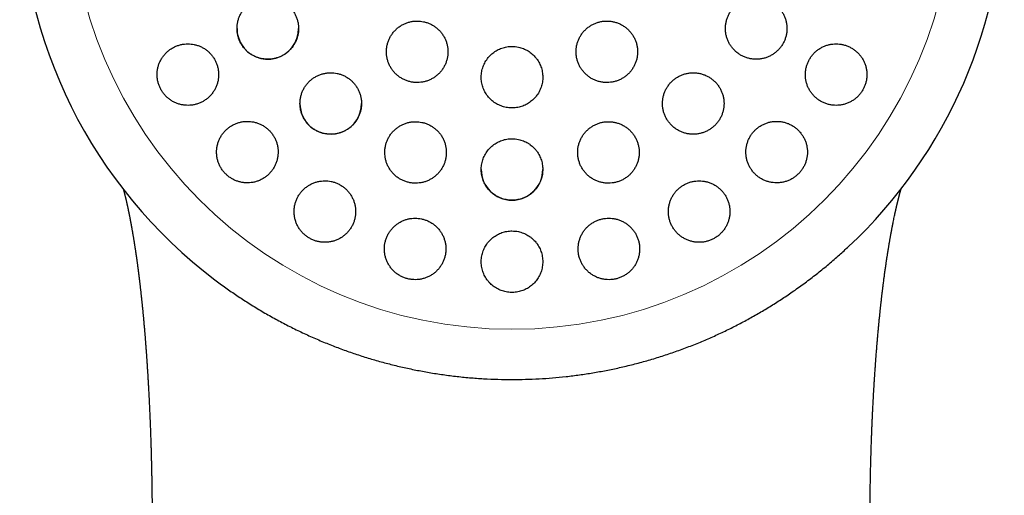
# Model space of a CAD drawing. Header units: millimetres. Extents: x 8 to 763, y 12 to 751.
# Tile 89 of 100: x 421 to 453, y 715 to 730. Entities that reach past the tile are written whole.
import ezdxf

# ---------------------------------------------------------------- set-up
doc = ezdxf.new("R2010")
doc.units = ezdxf.units.MM

msp = doc.modelspace()

# ---------------------------------------------------------------- linework, layer by layer
at = {"color": 252, "linetype": 'Continuous', "lineweight": 0}
msp.add_arc((436.984, 734.565), 14.361, 90.0001, 0.0001, dxfattribs=at)
at = {"color": 7, "linetype": 'Continuous', "lineweight": 30}
for centre, radius, start, end in [((436.984, 734.57), 16, 180, 232.8887), ((436.984, 734.57), 16, 313.1287, 360), ((429.048, 729.983), 1, 180, 210.0001), ((429.048, 729.983), 1, 210.0001, 359.9998), ((431.094, 727.545), 1, 180, 230.0001), ((431.094, 727.545), 1, 230, 359.9998), ((436.984, 725.401), 1, 180.0001, 270.0001), ((436.984, 725.401), 1, 269.9999, 359.9999)]:
    msp.add_arc(centre, radius, start, end, dxfattribs=at)
for points, knots in [([(429.048, 730.981), (429.011, 730.98), (428.935, 730.977), (428.823, 730.958), (428.715, 730.926), (428.61, 730.883), (428.511, 730.827), (428.419, 730.762), (428.335, 730.686), (428.26, 730.601), (428.195, 730.508), (428.141, 730.408), (428.099, 730.303), (428.069, 730.193), (428.051, 730.082), (428.046, 729.969), (428.054, 729.856), (428.075, 729.745), (428.107, 729.638), (428.152, 729.534), (428.207, 729.437), (428.273, 729.346), (428.349, 729.264), (428.433, 729.19), (428.525, 729.127), (428.624, 729.074), (428.728, 729.032), (428.835, 729.002), (428.946, 728.985), (429.058, 728.98), (429.17, 728.987), (429.281, 729.007), (429.389, 729.039), (429.493, 729.083), (429.591, 729.139), (429.683, 729.206), (429.766, 729.282), (429.841, 729.368), (429.905, 729.461), (429.958, 729.562), (430, 729.667), (430.029, 729.776), (430.046, 729.888), (430.05, 730.001), (430.041, 730.114), (430.02, 730.225), (429.987, 730.332), (429.942, 730.435), (429.885, 730.532), (429.819, 730.622), (429.742, 730.704), (429.657, 730.777), (429.565, 730.84), (429.466, 730.892), (429.362, 730.933), (429.257, 730.961), (429.152, 730.978), (429.083, 730.98), (429.048, 730.981)], [0, 0, 0, 0, 0.018027, 0.036112, 0.054139, 0.072164, 0.090247, 0.108272, 0.126328, 0.144442, 0.162498, 0.180521, 0.198603, 0.216626, 0.234552, 0.252536, 0.270462, 0.28827, 0.306136, 0.323944, 0.341667, 0.359446, 0.377169, 0.394874, 0.412636, 0.430342, 0.448106, 0.465926, 0.483691, 0.501563, 0.519492, 0.537365, 0.555349, 0.57339, 0.591375, 0.609425, 0.627533, 0.645584, 0.663625, 0.681724, 0.699765, 0.717726, 0.735744, 0.753704, 0.771548, 0.78945, 0.807293, 0.825037, 0.842837, 0.860581, 0.878284, 0.896043, 0.913746, 0.931485, 0.949281, 0.96702, 0.98351, 1, 1, 1, 1]), ([(444.92, 730.981), (444.883, 730.98), (444.808, 730.977), (444.697, 730.958), (444.589, 730.927), (444.485, 730.883), (444.386, 730.829), (444.294, 730.763), (444.21, 730.688), (444.136, 730.604), (444.071, 730.512), (444.017, 730.414), (443.974, 730.311), (443.943, 730.203), (443.925, 730.093), (443.918, 729.981), (443.924, 729.869), (443.943, 729.759), (443.974, 729.652), (444.017, 729.548), (444.071, 729.45), (444.136, 729.358), (444.211, 729.274), (444.295, 729.199), (444.387, 729.133), (444.486, 729.078), (444.59, 729.035), (444.699, 729.004), (444.811, 728.985), (444.924, 728.979), (445.038, 728.986), (445.149, 729.006), (445.258, 729.038), (445.362, 729.082), (445.461, 729.138), (445.552, 729.204), (445.635, 729.28), (445.71, 729.364), (445.774, 729.457), (445.827, 729.555), (445.869, 729.659), (445.899, 729.767), (445.917, 729.877), (445.922, 729.989), (445.915, 730.1), (445.896, 730.21), (445.864, 730.318), (445.821, 730.421), (445.766, 730.519), (445.701, 730.61), (445.625, 730.694), (445.54, 730.769), (445.448, 730.833), (445.349, 730.887), (445.244, 730.93), (445.136, 730.96), (445.028, 730.978), (444.956, 730.98), (444.92, 730.981)], [0, 0, 0, 0, 0.0178801, 0.0358168, 0.0536963, 0.0715807, 0.0895223, 0.1074062, 0.1252063, 0.1430636, 0.1608635, 0.1785826, 0.1963583, 0.2140776, 0.2317856, 0.24955, 0.2672585, 0.2850295, 0.3028568, 0.3206284, 0.3385093, 0.3564468, 0.3743282, 0.3923189, 0.4103667, 0.4283575, 0.44641, 0.46452, 0.4825723, 0.5006103, 0.5187062, 0.5367437, 0.5546967, 0.5727074, 0.5906599, 0.6084952, 0.6263879, 0.6442229, 0.6619605, 0.6797549, 0.6974925, 0.7151949, 0.7329537, 0.7506565, 0.7684007, 0.7862011, 0.8039459, 0.8217905, 0.8396914, 0.8575365, 0.8754968, 0.8935139, 0.9114744, 0.9295155, 0.947614, 0.9656549, 0.9828275, 1, 1, 1, 1]), ([(433.902, 730.224), (433.865, 730.223), (433.79, 730.221), (433.679, 730.201), (433.571, 730.17), (433.467, 730.127), (433.368, 730.072), (433.276, 730.007), (433.193, 729.932), (433.118, 729.848), (433.053, 729.756), (432.998, 729.657), (432.956, 729.552), (432.924, 729.444), (432.906, 729.332), (432.9, 729.219), (432.907, 729.107), (432.927, 728.995), (432.959, 728.887), (433.003, 728.783), (433.058, 728.685), (433.124, 728.593), (433.2, 728.51), (433.285, 728.436), (433.377, 728.372), (433.476, 728.318), (433.58, 728.276), (433.688, 728.246), (433.799, 728.228), (433.911, 728.223), (434.023, 728.23), (434.134, 728.25), (434.241, 728.282), (434.345, 728.326), (434.443, 728.381), (434.534, 728.447), (434.617, 728.522), (434.692, 728.607), (434.756, 728.7), (434.81, 728.799), (434.852, 728.904), (434.882, 729.012), (434.899, 729.124), (434.905, 729.237), (434.897, 729.35), (434.876, 729.461), (434.844, 729.569), (434.799, 729.672), (434.743, 729.77), (434.676, 729.861), (434.6, 729.944), (434.515, 730.018), (434.422, 730.081), (434.323, 730.134), (434.218, 730.175), (434.112, 730.204), (434.007, 730.221), (433.937, 730.223), (433.902, 730.224)], [0, 0, 0, 0, 0.0178785, 0.0358143, 0.0536931, 0.0715697, 0.0895032, 0.1073801, 0.1252947, 0.1432663, 0.161181, 0.1791324, 0.197141, 0.2150924, 0.2330489, 0.2510628, 0.2690191, 0.2869465, 0.3049314, 0.3228585, 0.3407355, 0.3586697, 0.3765465, 0.3943739, 0.4122584, 0.4300858, 0.4478865, 0.4657439, 0.4835447, 0.5013529, 0.5192177, 0.5370262, 0.5548728, 0.5727761, 0.5906229, 0.6085221, 0.6264781, 0.6443774, 0.6623204, 0.6803205, 0.6982634, 0.7162222, 0.7342384, 0.752197, 0.7701365, 0.7881334, 0.8060726, 0.8239662, 0.841917, 0.8598104, 0.8776517, 0.8955501, 0.9133914, 0.9311972, 0.9490598, 0.9668656, 0.9834328, 1, 1, 1, 1]), ([(440.066, 730.224), (440.029, 730.223), (439.954, 730.221), (439.843, 730.201), (439.735, 730.17), (439.632, 730.127), (439.533, 730.073), (439.441, 730.008), (439.358, 729.933), (439.283, 729.849), (439.218, 729.758), (439.164, 729.66), (439.121, 729.556), (439.089, 729.448), (439.071, 729.337), (439.064, 729.225), (439.07, 729.113), (439.089, 729.002), (439.12, 728.894), (439.163, 728.789), (439.218, 728.691), (439.284, 728.599), (439.359, 728.515), (439.443, 728.44), (439.536, 728.374), (439.635, 728.32), (439.739, 728.277), (439.848, 728.247), (439.959, 728.228), (440.072, 728.223), (440.185, 728.23), (440.296, 728.249), (440.404, 728.281), (440.507, 728.325), (440.605, 728.38), (440.696, 728.446), (440.78, 728.521), (440.854, 728.605), (440.918, 728.697), (440.972, 728.796), (441.014, 728.9), (441.045, 729.008), (441.063, 729.119), (441.068, 729.231), (441.061, 729.343), (441.042, 729.454), (441.01, 729.562), (440.966, 729.666), (440.91, 729.764), (440.844, 729.856), (440.768, 729.939), (440.683, 730.014), (440.591, 730.078), (440.491, 730.132), (440.386, 730.174), (440.279, 730.203), (440.172, 730.221), (440.102, 730.223), (440.066, 730.224)], [0, 0, 0, 0, 0.017812, 0.035682, 0.053494, 0.071307, 0.089177, 0.106991, 0.12479, 0.142646, 0.160446, 0.17826, 0.19613, 0.213944, 0.231801, 0.249714, 0.26757, 0.285479, 0.303445, 0.321354, 0.339303, 0.357308, 0.375257, 0.393215, 0.41123, 0.429187, 0.44712, 0.465109, 0.483041, 0.500925, 0.518865, 0.536748, 0.554581, 0.57247, 0.590302, 0.608105, 0.625963, 0.643766, 0.661571, 0.679433, 0.697239, 0.71508, 0.732978, 0.750819, 0.768712, 0.786662, 0.804555, 0.822494, 0.84049, 0.858429, 0.876388, 0.894404, 0.912363, 0.930306, 0.948307, 0.96625, 0.983125, 1, 1, 1, 1]), ([(426.45, 729.482), (426.412, 729.481), (426.336, 729.478), (426.224, 729.458), (426.115, 729.427), (426.01, 729.383), (425.911, 729.327), (425.819, 729.261), (425.735, 729.184), (425.66, 729.099), (425.595, 729.005), (425.541, 728.904), (425.499, 728.798), (425.469, 728.688), (425.452, 728.576), (425.448, 728.463), (425.457, 728.35), (425.478, 728.239), (425.512, 728.132), (425.557, 728.029), (425.613, 727.932), (425.679, 727.843), (425.755, 727.761), (425.839, 727.688), (425.931, 727.626), (426.029, 727.573), (426.133, 727.532), (426.24, 727.503), (426.35, 727.486), (426.462, 727.481), (426.574, 727.488), (426.685, 727.508), (426.793, 727.541), (426.897, 727.585), (426.995, 727.641), (427.087, 727.709), (427.171, 727.786), (427.245, 727.872), (427.309, 727.966), (427.362, 728.067), (427.404, 728.174), (427.432, 728.284), (427.449, 728.396), (427.452, 728.51), (427.442, 728.622), (427.42, 728.733), (427.386, 728.84), (427.34, 728.942), (427.283, 729.038), (427.216, 729.128), (427.14, 729.209), (427.055, 729.281), (426.963, 729.343), (426.864, 729.394), (426.761, 729.435), (426.656, 729.463), (426.552, 729.479), (426.484, 729.481), (426.45, 729.482)], [0, 0, 0, 0, 0.0181415, 0.0363413, 0.0544834, 0.0726218, 0.0908177, 0.1089561, 0.1271503, 0.1454026, 0.1635962, 0.1817306, 0.1999236, 0.218057, 0.2360173, 0.2540357, 0.271995, 0.289746, 0.3075544, 0.3253049, 0.3429056, 0.3605626, 0.3781635, 0.3957369, 0.4133661, 0.4309403, 0.4486186, 0.4663526, 0.4840319, 0.501902, 0.5198282, 0.5376991, 0.5557665, 0.5738909, 0.5919585, 0.6101428, 0.628385, 0.6465689, 0.6647358, 0.6829611, 0.701127, 0.7191482, 0.7372277, 0.7552478, 0.7730612, 0.7909322, 0.8087449, 0.8263821, 0.8440759, 0.8617131, 0.8792817, 0.8969061, 0.9144753, 0.9321094, 0.9497991, 0.9674342, 0.983717, 1, 1, 1, 1]), ([(436.984, 729.399), (436.957, 729.398), (436.901, 729.397), (436.818, 729.386), (436.735, 729.368), (436.655, 729.344), (436.576, 729.313), (436.501, 729.275), (436.429, 729.232), (436.361, 729.182), (436.297, 729.127), (436.239, 729.067), (436.185, 729.002), (436.137, 728.932), (436.095, 728.859), (436.06, 728.783), (436.031, 728.704), (436.008, 728.622), (435.993, 728.539), (435.985, 728.456), (435.983, 728.371), (435.989, 728.286), (436.003, 728.203), (436.022, 728.121), (436.049, 728.04), (436.083, 727.962), (436.123, 727.888), (436.169, 727.817), (436.222, 727.75), (436.279, 727.688), (436.342, 727.631), (436.409, 727.58), (436.48, 727.534), (436.555, 727.494), (436.633, 727.461), (436.713, 727.435), (436.795, 727.416), (436.879, 727.403), (436.963, 727.398), (437.046, 727.4), (437.131, 727.408), (437.213, 727.424), (437.295, 727.447), (437.373, 727.476), (437.449, 727.512), (437.522, 727.554), (437.591, 727.603), (437.656, 727.656), (437.716, 727.715), (437.771, 727.779), (437.82, 727.848), (437.863, 727.919), (437.901, 727.995), (437.931, 728.074), (437.955, 728.155), (437.972, 728.237), (437.983, 728.322), (437.985, 728.406), (437.981, 728.49), (437.97, 728.574), (437.952, 728.657), (437.926, 728.738), (437.894, 728.816), (437.856, 728.891), (437.811, 728.963), (437.76, 729.031), (437.704, 729.094), (437.643, 729.152), (437.577, 729.206), (437.506, 729.253), (437.432, 729.294), (437.356, 729.328), (437.276, 729.356), (437.187, 729.379), (437.089, 729.395), (437.019, 729.397), (436.984, 729.399)], [0, 0, 0, 0, 0.013136, 0.026508, 0.039879, 0.053494, 0.066678, 0.080024, 0.093371, 0.106984, 0.120186, 0.133551, 0.146916, 0.160547, 0.173786, 0.187189, 0.200592, 0.214261, 0.227536, 0.240903, 0.254414, 0.268121, 0.281411, 0.2947, 0.308326, 0.322053, 0.335336, 0.348713, 0.362234, 0.375953, 0.389206, 0.402624, 0.416042, 0.429731, 0.442945, 0.456323, 0.469702, 0.483349, 0.496533, 0.50988, 0.523227, 0.536842, 0.550017, 0.563356, 0.576694, 0.590298, 0.603491, 0.616846, 0.630201, 0.643822, 0.657049, 0.67044, 0.68383, 0.697487, 0.710752, 0.724181, 0.73761, 0.751307, 0.764594, 0.777881, 0.791504, 0.805227, 0.818562, 0.831897, 0.845424, 0.859148, 0.872412, 0.885769, 0.899271, 0.912971, 0.926196, 0.939587, 0.952978, 0.966638, 0.983226, 1, 1, 1, 1]), ([(447.518, 729.482), (447.481, 729.481), (447.406, 729.478), (447.295, 729.459), (447.187, 729.428), (447.083, 729.384), (446.984, 729.33), (446.892, 729.264), (446.808, 729.189), (446.734, 729.105), (446.669, 729.013), (446.615, 728.915), (446.573, 728.812), (446.542, 728.705), (446.523, 728.596), (446.516, 728.485), (446.522, 728.374), (446.541, 728.264), (446.571, 728.157), (446.613, 728.053), (446.666, 727.955), (446.731, 727.863), (446.805, 727.779), (446.889, 727.703), (446.98, 727.637), (447.079, 727.582), (447.184, 727.538), (447.294, 727.506), (447.406, 727.487), (447.52, 727.481), (447.634, 727.487), (447.746, 727.507), (447.855, 727.539), (447.96, 727.583), (448.059, 727.639), (448.15, 727.705), (448.234, 727.781), (448.308, 727.866), (448.372, 727.958), (448.425, 728.056), (448.467, 728.159), (448.497, 728.267), (448.515, 728.376), (448.521, 728.487), (448.514, 728.598), (448.495, 728.708), (448.464, 728.815), (448.421, 728.918), (448.367, 729.016), (448.302, 729.107), (448.227, 729.191), (448.143, 729.266), (448.05, 729.332), (447.951, 729.386), (447.846, 729.43), (447.737, 729.46), (447.628, 729.479), (447.555, 729.481), (447.518, 729.482)], [0, 0, 0, 0, 0.017882, 0.03582, 0.053701, 0.07159, 0.089537, 0.107426, 0.125166, 0.142963, 0.160702, 0.178299, 0.195953, 0.21355, 0.231127, 0.24876, 0.266338, 0.284026, 0.301769, 0.319457, 0.337338, 0.355274, 0.373155, 0.39123, 0.409362, 0.427437, 0.445624, 0.463868, 0.482054, 0.500217, 0.518439, 0.536601, 0.554613, 0.572683, 0.590695, 0.608497, 0.626358, 0.64416, 0.661789, 0.679475, 0.697104, 0.714671, 0.732294, 0.749862, 0.767503, 0.785199, 0.80284, 0.820657, 0.838529, 0.856347, 0.874368, 0.892446, 0.910467, 0.928633, 0.946856, 0.965022, 0.982511, 1, 1, 1, 1]), ([(431.094, 728.543), (431.056, 728.542), (430.981, 728.539), (430.87, 728.52), (430.761, 728.489), (430.657, 728.445), (430.559, 728.39), (430.467, 728.325), (430.383, 728.25), (430.308, 728.165), (430.243, 728.073), (430.189, 727.973), (430.146, 727.868), (430.115, 727.759), (430.097, 727.647), (430.092, 727.534), (430.099, 727.42), (430.12, 727.309), (430.152, 727.201), (430.197, 727.097), (430.253, 726.999), (430.319, 726.908), (430.395, 726.825), (430.48, 726.752), (430.572, 726.688), (430.671, 726.635), (430.775, 726.594), (430.882, 726.564), (430.993, 726.547), (431.105, 726.542), (431.216, 726.549), (431.327, 726.569), (431.434, 726.601), (431.537, 726.645), (431.635, 726.7), (431.727, 726.766), (431.81, 726.842), (431.884, 726.927), (431.949, 727.021), (432.002, 727.12), (432.044, 727.226), (432.074, 727.335), (432.091, 727.447), (432.096, 727.561), (432.087, 727.674), (432.066, 727.785), (432.033, 727.893), (431.988, 727.996), (431.931, 728.094), (431.864, 728.184), (431.787, 728.266), (431.702, 728.339), (431.61, 728.402), (431.511, 728.454), (431.406, 728.495), (431.301, 728.523), (431.197, 728.54), (431.128, 728.542), (431.094, 728.543)], [0, 0, 0, 0, 0.017936, 0.035931, 0.053868, 0.0718, 0.08979, 0.107723, 0.125731, 0.143796, 0.161804, 0.17986, 0.197974, 0.21603, 0.234056, 0.252139, 0.270165, 0.288096, 0.306084, 0.324014, 0.341827, 0.359697, 0.377509, 0.395234, 0.413016, 0.43074, 0.448445, 0.466206, 0.483911, 0.501672, 0.519489, 0.53725, 0.555118, 0.573042, 0.59091, 0.608891, 0.626928, 0.644909, 0.662958, 0.681065, 0.699114, 0.717158, 0.735259, 0.753302, 0.771266, 0.789289, 0.807253, 0.825101, 0.843007, 0.860855, 0.878601, 0.896405, 0.914151, 0.931854, 0.949614, 0.967317, 0.983659, 1, 1, 1, 1]), ([(442.875, 728.543), (442.837, 728.542), (442.763, 728.539), (442.652, 728.52), (442.544, 728.489), (442.441, 728.446), (442.342, 728.392), (442.251, 728.327), (442.167, 728.253), (442.092, 728.169), (442.027, 728.078), (441.973, 727.98), (441.93, 727.877), (441.899, 727.77), (441.879, 727.66), (441.873, 727.548), (441.878, 727.436), (441.897, 727.325), (441.927, 727.217), (441.97, 727.113), (442.024, 727.014), (442.089, 726.922), (442.164, 726.837), (442.248, 726.761), (442.34, 726.696), (442.44, 726.641), (442.544, 726.597), (442.654, 726.566), (442.765, 726.547), (442.879, 726.542), (442.991, 726.548), (443.103, 726.568), (443.211, 726.6), (443.315, 726.644), (443.413, 726.698), (443.504, 726.764), (443.587, 726.839), (443.662, 726.923), (443.726, 727.015), (443.779, 727.113), (443.822, 727.216), (443.852, 727.324), (443.871, 727.434), (443.877, 727.546), (443.87, 727.658), (443.851, 727.769), (443.82, 727.876), (443.776, 727.98), (443.722, 728.079), (443.656, 728.171), (443.58, 728.255), (443.495, 728.33), (443.403, 728.395), (443.303, 728.449), (443.198, 728.492), (443.09, 728.522), (442.982, 728.54), (442.911, 728.542), (442.875, 728.543)], [0, 0, 0, 0, 0.01777, 0.035597, 0.053366, 0.071139, 0.088969, 0.106742, 0.12446, 0.142234, 0.159952, 0.177661, 0.195426, 0.213135, 0.230909, 0.248739, 0.266513, 0.284397, 0.302338, 0.320223, 0.338216, 0.356266, 0.37426, 0.392313, 0.410423, 0.428476, 0.446513, 0.464607, 0.482643, 0.500593, 0.518601, 0.53655, 0.554383, 0.572272, 0.590104, 0.607839, 0.625632, 0.643368, 0.66107, 0.678829, 0.696532, 0.714278, 0.732081, 0.749828, 0.767676, 0.78558, 0.803428, 0.821391, 0.839411, 0.857375, 0.875417, 0.893517, 0.911559, 0.929609, 0.947717, 0.965766, 0.982883, 1, 1, 1, 1]), ([(428.383, 726.963), (428.345, 726.962), (428.27, 726.959), (428.158, 726.939), (428.049, 726.908), (427.945, 726.864), (427.847, 726.809), (427.754, 726.744), (427.67, 726.668), (427.595, 726.582), (427.53, 726.489), (427.476, 726.389), (427.433, 726.283), (427.403, 726.173), (427.386, 726.06), (427.381, 725.947), (427.39, 725.833), (427.411, 725.722), (427.444, 725.614), (427.49, 725.51), (427.546, 725.413), (427.613, 725.323), (427.689, 725.241), (427.774, 725.168), (427.866, 725.105), (427.965, 725.053), (428.068, 725.013), (428.175, 724.983), (428.285, 724.966), (428.396, 724.962), (428.508, 724.969), (428.618, 724.989), (428.725, 725.021), (428.828, 725.066), (428.926, 725.121), (429.018, 725.188), (429.101, 725.264), (429.176, 725.35), (429.24, 725.444), (429.294, 725.544), (429.335, 725.65), (429.365, 725.761), (429.381, 725.873), (429.385, 725.987), (429.376, 726.101), (429.354, 726.212), (429.32, 726.32), (429.273, 726.423), (429.216, 726.52), (429.149, 726.609), (429.072, 726.691), (428.987, 726.763), (428.894, 726.825), (428.795, 726.876), (428.692, 726.916), (428.587, 726.944), (428.484, 726.96), (428.417, 726.962), (428.383, 726.963)], [0, 0, 0, 0, 0.0180288, 0.0361159, 0.0541457, 0.0721684, 0.0902482, 0.1082714, 0.1264143, 0.1446147, 0.1627575, 0.1809507, 0.1992021, 0.2173945, 0.2354982, 0.2536603, 0.2717629, 0.2896766, 0.3076483, 0.325561, 0.3432707, 0.3610376, 0.378747, 0.3963298, 0.4139688, 0.4315519, 0.449138, 0.4667797, 0.4843666, 0.5020823, 0.5198537, 0.5375705, 0.5554869, 0.5734596, 0.5913767, 0.6094795, 0.6276395, 0.6457424, 0.6639352, 0.6821862, 0.7003784, 0.7185226, 0.7367253, 0.7548685, 0.7728459, 0.7908815, 0.8088579, 0.8266264, 0.8444523, 0.8622203, 0.8798312, 0.8974986, 0.9151097, 0.9326814, 0.9503088, 0.9678812, 0.9839405, 1, 1, 1, 1]), ([(433.85, 726.952), (433.813, 726.951), (433.738, 726.948), (433.627, 726.929), (433.519, 726.898), (433.415, 726.855), (433.317, 726.8), (433.225, 726.736), (433.142, 726.661), (433.067, 726.577), (433.001, 726.485), (432.947, 726.386), (432.904, 726.282), (432.873, 726.173), (432.854, 726.061), (432.848, 725.948), (432.855, 725.835), (432.875, 725.723), (432.907, 725.614), (432.951, 725.51), (433.007, 725.412), (433.073, 725.32), (433.149, 725.236), (433.234, 725.162), (433.326, 725.098), (433.425, 725.045), (433.53, 725.003), (433.638, 724.973), (433.748, 724.955), (433.86, 724.95), (433.971, 724.958), (434.082, 724.977), (434.189, 725.009), (434.292, 725.053), (434.389, 725.108), (434.48, 725.173), (434.564, 725.249), (434.638, 725.333), (434.702, 725.425), (434.756, 725.525), (434.799, 725.629), (434.829, 725.738), (434.847, 725.85), (434.852, 725.963), (434.844, 726.077), (434.824, 726.188), (434.791, 726.297), (434.746, 726.401), (434.69, 726.499), (434.623, 726.59), (434.546, 726.673), (434.461, 726.746), (434.368, 726.81), (434.268, 726.862), (434.164, 726.903), (434.058, 726.932), (433.953, 726.949), (433.885, 726.951), (433.85, 726.952)], [0, 0, 0, 0, 0.01782, 0.035697, 0.053517, 0.071333, 0.089205, 0.107022, 0.124921, 0.142876, 0.160776, 0.17878, 0.196842, 0.214846, 0.232901, 0.251015, 0.26907, 0.287099, 0.305186, 0.323214, 0.34115, 0.359143, 0.377079, 0.394896, 0.412771, 0.430589, 0.448316, 0.4661, 0.483828, 0.501532, 0.519292, 0.536996, 0.554753, 0.572566, 0.590323, 0.608186, 0.626105, 0.643968, 0.661944, 0.679977, 0.697953, 0.716001, 0.734106, 0.752154, 0.770199, 0.788302, 0.806347, 0.824316, 0.842343, 0.860312, 0.878166, 0.896077, 0.91393, 0.93168, 0.949487, 0.967237, 0.983618, 1, 1, 1, 1]), ([(440.119, 726.952), (440.081, 726.951), (440.007, 726.948), (439.896, 726.929), (439.789, 726.898), (439.685, 726.855), (439.587, 726.801), (439.496, 726.737), (439.412, 726.663), (439.338, 726.58), (439.272, 726.489), (439.218, 726.391), (439.174, 726.288), (439.143, 726.18), (439.123, 726.07), (439.117, 725.958), (439.122, 725.845), (439.141, 725.734), (439.171, 725.625), (439.214, 725.521), (439.269, 725.421), (439.334, 725.329), (439.409, 725.244), (439.494, 725.169), (439.587, 725.103), (439.686, 725.048), (439.791, 725.005), (439.9, 724.975), (440.011, 724.956), (440.124, 724.95), (440.236, 724.957), (440.347, 724.977), (440.455, 725.009), (440.558, 725.052), (440.656, 725.107), (440.747, 725.172), (440.83, 725.247), (440.904, 725.33), (440.968, 725.422), (441.022, 725.52), (441.065, 725.623), (441.096, 725.731), (441.114, 725.842), (441.121, 725.954), (441.114, 726.066), (441.095, 726.177), (441.063, 726.286), (441.02, 726.39), (440.964, 726.489), (440.899, 726.581), (440.822, 726.665), (440.737, 726.74), (440.644, 726.805), (440.544, 726.859), (440.439, 726.901), (440.332, 726.931), (440.225, 726.949), (440.154, 726.951), (440.119, 726.952)], [0, 0, 0, 0, 0.017712, 0.035479, 0.053191, 0.070903, 0.088671, 0.106383, 0.124093, 0.141859, 0.15957, 0.177347, 0.19518, 0.212958, 0.230846, 0.248791, 0.26668, 0.284676, 0.30273, 0.320727, 0.33878, 0.356892, 0.374946, 0.39298, 0.411073, 0.429106, 0.447052, 0.465056, 0.483002, 0.50083, 0.518715, 0.536543, 0.554276, 0.572066, 0.589799, 0.607502, 0.625261, 0.642964, 0.660714, 0.678519, 0.696269, 0.714121, 0.732029, 0.749881, 0.767848, 0.785872, 0.803839, 0.821883, 0.839985, 0.858029, 0.876077, 0.894184, 0.912232, 0.930211, 0.948247, 0.966225, 0.983112, 1, 1, 1, 1]), ([(445.585, 726.963), (445.548, 726.962), (445.474, 726.959), (445.363, 726.94), (445.256, 726.909), (445.152, 726.866), (445.054, 726.812), (444.962, 726.748), (444.879, 726.673), (444.804, 726.59), (444.739, 726.499), (444.685, 726.402), (444.642, 726.3), (444.61, 726.193), (444.591, 726.083), (444.583, 725.972), (444.588, 725.861), (444.606, 725.751), (444.636, 725.643), (444.678, 725.539), (444.731, 725.44), (444.795, 725.347), (444.87, 725.262), (444.954, 725.185), (445.046, 725.119), (445.145, 725.063), (445.251, 725.019), (445.36, 724.987), (445.473, 724.968), (445.586, 724.961), (445.7, 724.968), (445.812, 724.987), (445.921, 725.019), (446.025, 725.063), (446.123, 725.118), (446.214, 725.184), (446.297, 725.259), (446.372, 725.342), (446.436, 725.433), (446.489, 725.531), (446.532, 725.634), (446.562, 725.741), (446.581, 725.85), (446.588, 725.961), (446.581, 726.073), (446.563, 726.183), (446.533, 726.29), (446.49, 726.394), (446.436, 726.493), (446.371, 726.586), (446.296, 726.67), (446.211, 726.746), (446.118, 726.812), (446.019, 726.867), (445.913, 726.91), (445.805, 726.941), (445.695, 726.959), (445.622, 726.962), (445.585, 726.963)], [0, 0, 0, 0, 0.0177303, 0.0355164, 0.0532458, 0.0709822, 0.0887756, 0.1065114, 0.1241321, 0.1418093, 0.1594301, 0.1769997, 0.1946251, 0.2121953, 0.229847, 0.2475543, 0.265207, 0.2830386, 0.3009262, 0.3187586, 0.3367925, 0.3548831, 0.3729173, 0.3910886, 0.4093178, 0.4274888, 0.4456701, 0.4639097, 0.4820901, 0.5001463, 0.5182609, 0.536316, 0.5541683, 0.5720783, 0.5899298, 0.6075919, 0.6253108, 0.6429728, 0.6605423, 0.6781677, 0.6957377, 0.7133496, 0.7310171, 0.7486299, 0.7663994, 0.7842246, 0.801995, 0.8199703, 0.8380021, 0.855978, 0.8741193, 0.8923182, 0.9104594, 0.9286528, 0.9469045, 0.9650972, 0.9825487, 1, 1, 1, 1]), ([(436.984, 726.399), (436.957, 726.399), (436.901, 726.397), (436.819, 726.386), (436.736, 726.369), (436.655, 726.345), (436.577, 726.314), (436.503, 726.277), (436.431, 726.233), (436.363, 726.184), (436.299, 726.129), (436.241, 726.07), (436.187, 726.005), (436.139, 725.936), (436.097, 725.863), (436.061, 725.787), (436.032, 725.708), (436.009, 725.626), (435.994, 725.543), (435.985, 725.459), (435.983, 725.374), (435.989, 725.289), (436.002, 725.205), (436.022, 725.123), (436.049, 725.042), (436.083, 724.965), (436.123, 724.89), (436.169, 724.819), (436.221, 724.751), (436.279, 724.689), (436.342, 724.632), (436.409, 724.581), (436.48, 724.535), (436.556, 724.495), (436.633, 724.462), (436.713, 724.436), (436.796, 724.417), (436.879, 724.404), (436.963, 724.399), (437.047, 724.401), (437.131, 724.409), (437.213, 724.425), (437.294, 724.448), (437.372, 724.477), (437.448, 724.512), (437.521, 724.554), (437.59, 724.602), (437.654, 724.655), (437.714, 724.714), (437.769, 724.778), (437.818, 724.846), (437.862, 724.917), (437.899, 724.993), (437.93, 725.072), (437.954, 725.152), (437.972, 725.235), (437.982, 725.319), (437.986, 725.404), (437.981, 725.489), (437.97, 725.572), (437.952, 725.656), (437.927, 725.737), (437.895, 725.815), (437.857, 725.891), (437.812, 725.963), (437.761, 726.032), (437.704, 726.095), (437.643, 726.153), (437.577, 726.206), (437.506, 726.254), (437.432, 726.295), (437.355, 726.329), (437.275, 726.357), (437.186, 726.38), (437.089, 726.396), (437.019, 726.398), (436.984, 726.399)], [0, 0, 0, 0, 0.013076, 0.026387, 0.039698, 0.053251, 0.066374, 0.07966, 0.092945, 0.106495, 0.119658, 0.132983, 0.146308, 0.159896, 0.173142, 0.186551, 0.19996, 0.213633, 0.226958, 0.240375, 0.253935, 0.267692, 0.281158, 0.294647, 0.308113, 0.321914, 0.335259, 0.348697, 0.362282, 0.376067, 0.389345, 0.402716, 0.416232, 0.429949, 0.443139, 0.456495, 0.46985, 0.483476, 0.496599, 0.509885, 0.523171, 0.536724, 0.549829, 0.563095, 0.576361, 0.589891, 0.603033, 0.616337, 0.62964, 0.643207, 0.656426, 0.669808, 0.683189, 0.696835, 0.710138, 0.723534, 0.737072, 0.750807, 0.764266, 0.777749, 0.791208, 0.805001, 0.818405, 0.831808, 0.845405, 0.859201, 0.872503, 0.885898, 0.89944, 0.913181, 0.926398, 0.939781, 0.953163, 0.966817, 0.983316, 1, 1, 1, 1]), ([(430.902, 725.03), (430.865, 725.029), (430.79, 725.026), (430.679, 725.006), (430.57, 724.976), (430.467, 724.932), (430.368, 724.878), (430.277, 724.813), (430.193, 724.738), (430.118, 724.653), (430.052, 724.561), (429.998, 724.462), (429.955, 724.356), (429.924, 724.247), (429.906, 724.134), (429.9, 724.02), (429.908, 723.906), (429.929, 723.794), (429.962, 723.685), (430.007, 723.581), (430.063, 723.483), (430.13, 723.392), (430.207, 723.309), (430.292, 723.236), (430.384, 723.173), (430.483, 723.12), (430.587, 723.08), (430.694, 723.05), (430.804, 723.033), (430.915, 723.029), (431.026, 723.036), (431.136, 723.056), (431.243, 723.088), (431.345, 723.132), (431.443, 723.186), (431.534, 723.252), (431.617, 723.328), (431.692, 723.413), (431.756, 723.506), (431.81, 723.606), (431.852, 723.711), (431.882, 723.821), (431.9, 723.934), (431.904, 724.048), (431.896, 724.161), (431.874, 724.273), (431.841, 724.382), (431.795, 724.486), (431.738, 724.583), (431.67, 724.674), (431.593, 724.756), (431.507, 724.829), (431.414, 724.891), (431.315, 724.943), (431.211, 724.983), (431.107, 725.011), (431.003, 725.027), (430.936, 725.029), (430.902, 725.03)], [0, 0, 0, 0, 0.0178773, 0.0358125, 0.0536908, 0.0715607, 0.0894871, 0.1073579, 0.1253778, 0.1434544, 0.1614747, 0.1796398, 0.1978627, 0.2160275, 0.234213, 0.2524568, 0.2706413, 0.2887104, 0.3068379, 0.3249059, 0.3427738, 0.3606996, 0.3785668, 0.3962403, 0.4139708, 0.4316442, 0.449216, 0.4668438, 0.4844161, 0.5020205, 0.5196804, 0.5372856, 0.5550409, 0.5728519, 0.5906081, 0.6085686, 0.6265856, 0.6445466, 0.662679, 0.6808688, 0.6990011, 0.7171956, 0.7354482, 0.7536419, 0.7717585, 0.7899336, 0.8080491, 0.8259822, 0.8439734, 0.8619056, 0.8796332, 0.897418, 0.9151452, 0.9327364, 0.950384, 0.9679756, 0.9839877, 1, 1, 1, 1]), ([(443.066, 725.03), (443.029, 725.029), (442.955, 725.026), (442.845, 725.007), (442.738, 724.977), (442.635, 724.934), (442.537, 724.88), (442.445, 724.816), (442.362, 724.742), (442.287, 724.66), (442.222, 724.57), (442.168, 724.473), (442.124, 724.371), (442.092, 724.264), (442.072, 724.154), (442.064, 724.043), (442.069, 723.931), (442.086, 723.82), (442.116, 723.711), (442.158, 723.606), (442.212, 723.507), (442.277, 723.413), (442.352, 723.328), (442.436, 723.251), (442.529, 723.185), (442.628, 723.129), (442.734, 723.085), (442.843, 723.054), (442.955, 723.034), (443.069, 723.029), (443.181, 723.035), (443.293, 723.054), (443.401, 723.086), (443.504, 723.129), (443.602, 723.184), (443.693, 723.249), (443.776, 723.323), (443.85, 723.406), (443.914, 723.497), (443.968, 723.594), (444.011, 723.696), (444.042, 723.803), (444.061, 723.913), (444.068, 724.025), (444.063, 724.137), (444.044, 724.248), (444.014, 724.356), (443.971, 724.461), (443.917, 724.56), (443.851, 724.653), (443.775, 724.738), (443.69, 724.814), (443.597, 724.88), (443.497, 724.935), (443.392, 724.978), (443.284, 725.008), (443.175, 725.026), (443.102, 725.029), (443.066, 725.03)], [0, 0, 0, 0, 0.01762, 0.035295, 0.052914, 0.070537, 0.088216, 0.105839, 0.123408, 0.141033, 0.158603, 0.176225, 0.193903, 0.211527, 0.229312, 0.247154, 0.26494, 0.282931, 0.300978, 0.318969, 0.337119, 0.355326, 0.373476, 0.391668, 0.409918, 0.428108, 0.446203, 0.464356, 0.482449, 0.50035, 0.518309, 0.536209, 0.553908, 0.571664, 0.589363, 0.606942, 0.624577, 0.642157, 0.659747, 0.677394, 0.694985, 0.712712, 0.730494, 0.748221, 0.76615, 0.784135, 0.802065, 0.820176, 0.838345, 0.856457, 0.874651, 0.892903, 0.911096, 0.929233, 0.947428, 0.965564, 0.982782, 1, 1, 1, 1]), ([(424.356, 724.748), (424.356, 724.748), (424.357, 724.744), (424.359, 724.737), (424.362, 724.728), (424.364, 724.719), (424.366, 724.709), (424.369, 724.698), (424.372, 724.687), (424.375, 724.676), (424.377, 724.667), (424.38, 724.655), (424.383, 724.643), (424.387, 724.628), (424.392, 724.61), (424.398, 724.586), (424.404, 724.561), (424.409, 724.537), (424.416, 724.512), (424.422, 724.487), (424.428, 724.462), (424.433, 724.437), (424.439, 724.413), (424.445, 724.388), (424.45, 724.364), (424.456, 724.338), (424.462, 724.313), (424.468, 724.286), (424.474, 724.257), (424.48, 724.229), (424.487, 724.199), (424.494, 724.168), (424.499, 724.142), (424.505, 724.116), (424.51, 724.091), (424.515, 724.065), (424.521, 724.039), (424.526, 724.014), (424.531, 723.991), (424.536, 723.966), (424.541, 723.941), (424.547, 723.912), (424.553, 723.883), (424.559, 723.852), (424.565, 723.821), (424.571, 723.791), (424.577, 723.759), (424.582, 723.732), (424.586, 723.71), (424.589, 723.692), (424.593, 723.673), (424.596, 723.654), (424.6, 723.637), (424.603, 723.62), (424.607, 723.596), (424.612, 723.567), (424.619, 723.533), (424.624, 723.5), (424.631, 723.465), (424.637, 723.432), (424.643, 723.396), (424.648, 723.363), (424.654, 723.333), (424.658, 723.305), (424.663, 723.276), (424.668, 723.248), (424.673, 723.219), (424.678, 723.19), (424.683, 723.159), (424.688, 723.125), (424.694, 723.09), (424.7, 723.053), (424.706, 723.015), (424.712, 722.977), (424.718, 722.941), (424.722, 722.912), (424.726, 722.889), (424.729, 722.866), (424.733, 722.84), (424.738, 722.81), (424.742, 722.781), (424.746, 722.757), (424.748, 722.739), (424.751, 722.722), (424.754, 722.703), (424.757, 722.682), (424.76, 722.66), (424.763, 722.638), (424.767, 722.613), (424.771, 722.585), (424.775, 722.556), (424.779, 722.527), (424.784, 722.493), (424.79, 722.449), (424.798, 722.396), (424.805, 722.342), (424.812, 722.292), (424.817, 722.251), (424.822, 722.218), (424.825, 722.192), (424.828, 722.168), (424.831, 722.147), (424.834, 722.125), (424.837, 722.097), (424.841, 722.065), (424.846, 722.032), (424.85, 722), (424.854, 721.968), (424.858, 721.937), (424.861, 721.907), (424.865, 721.88), (424.868, 721.853), (424.872, 721.824), (424.875, 721.794), (424.879, 721.765), (424.883, 721.73), (424.887, 721.691), (424.892, 721.649), (424.897, 721.607), (424.902, 721.563), (424.908, 721.516), (424.914, 721.464), (424.919, 721.413), (424.924, 721.366), (424.929, 721.324), (424.934, 721.279), (424.939, 721.232), (424.944, 721.187), (424.948, 721.149), (424.951, 721.115), (424.955, 721.077), (424.96, 721.036), (424.964, 720.995), (424.968, 720.956), (424.971, 720.919), (424.975, 720.881), (424.979, 720.84), (424.984, 720.794), (424.989, 720.743), (424.994, 720.691), (424.998, 720.642), (425.003, 720.596), (425.007, 720.553), (425.01, 720.513), (425.014, 720.474), (425.018, 720.432), (425.022, 720.384), (425.027, 720.325), (425.032, 720.264), (425.038, 720.204), (425.042, 720.151), (425.046, 720.104), (425.05, 720.061), (425.053, 720.02), (425.057, 719.977), (425.06, 719.935), (425.063, 719.894), (425.067, 719.85), (425.071, 719.802), (425.074, 719.754), (425.077, 719.717), (425.079, 719.688), (425.082, 719.66), (425.084, 719.626), (425.087, 719.585), (425.091, 719.541), (425.094, 719.489), (425.098, 719.433), (425.103, 719.374), (425.106, 719.326), (425.109, 719.29), (425.111, 719.26), (425.113, 719.226), (425.116, 719.186), (425.119, 719.138), (425.123, 719.084), (425.126, 719.025), (425.13, 718.964), (425.135, 718.901), (425.138, 718.841), (425.142, 718.785), (425.145, 718.739), (425.147, 718.701), (425.149, 718.666), (425.151, 718.626), (425.154, 718.579), (425.157, 718.525), (425.161, 718.465), (425.164, 718.401), (425.168, 718.335), (425.172, 718.267), (425.176, 718.198), (425.179, 718.13), (425.182, 718.068), (425.185, 718.017), (425.187, 717.977), (425.189, 717.94), (425.191, 717.898), (425.194, 717.84), (425.197, 717.767), (425.201, 717.685), (425.205, 717.606), (425.208, 717.529), (425.211, 717.456), (425.214, 717.391), (425.216, 717.338), (425.218, 717.296), (425.22, 717.262), (425.221, 717.228), (425.223, 717.188), (425.224, 717.141), (425.227, 717.085), (425.23, 716.985), (425.236, 716.844), (425.241, 716.695), (425.245, 716.577), (425.247, 716.491), (425.25, 716.412), (425.252, 716.341), (425.254, 716.278), (425.255, 716.224), (425.256, 716.185), (425.257, 716.158), (425.258, 716.136), (425.258, 716.109), (425.259, 716.075), (425.26, 716.034), (425.262, 715.98), (425.263, 715.914), (425.265, 715.834), (425.267, 715.743), (425.27, 715.641), (425.272, 715.522), (425.275, 715.386), (425.277, 715.231), (425.28, 715.062), (425.282, 714.878), (425.285, 714.681), (425.287, 714.471), (425.288, 714.248), (425.289, 714.01), (425.289, 713.846), (425.289, 713.762)], [0, 0, 0, 0, 0.000146, 0.0028511, 0.0048817, 0.0066132, 0.0087079, 0.0113478, 0.0140874, 0.016248, 0.0181268, 0.0204023, 0.0234496, 0.0257931, 0.0299842, 0.0354293, 0.0395281, 0.0451527, 0.0492063, 0.0544685, 0.0589841, 0.0633233, 0.0680497, 0.0717242, 0.0769152, 0.0806127, 0.0854077, 0.0895872, 0.0943044, 0.0993086, 0.1033708, 0.1089301, 0.1128997, 0.1170151, 0.1203058, 0.1244824, 0.1287423, 0.1321111, 0.1357274, 0.1386838, 0.1429269, 0.1465739, 0.1512775, 0.1551523, 0.1594991, 0.1638862, 0.1677281, 0.1724925, 0.1744803, 0.1766457, 0.1793805, 0.1819968, 0.1840383, 0.1861331, 0.1888023, 0.1932031, 0.1970392, 0.2018267, 0.2054605, 0.2102593, 0.2140766, 0.2184903, 0.2221034, 0.2249129, 0.2286198, 0.2321755, 0.2349864, 0.2387088, 0.2424275, 0.2457513, 0.2501654, 0.2544086, 0.2585088, 0.262839, 0.2671389, 0.2702724, 0.2724618, 0.2748706, 0.2776462, 0.2809155, 0.284565, 0.2869239, 0.2886544, 0.2903803, 0.2923867, 0.2946047, 0.2971123, 0.2991786, 0.3016398, 0.3048501, 0.3079787, 0.3108061, 0.3135426, 0.3186329, 0.3242785, 0.3296328, 0.3349676, 0.3392066, 0.3417468, 0.3445389, 0.3469076, 0.3487294, 0.350827, 0.3535489, 0.3567202, 0.3601246, 0.3631262, 0.3660541, 0.3691913, 0.3721792, 0.3745428, 0.3768428, 0.379749, 0.382734, 0.385385, 0.3879886, 0.3923368, 0.3962564, 0.399792, 0.4039673, 0.4081718, 0.4126877, 0.4181097, 0.4220607, 0.4254029, 0.4294549, 0.4339935, 0.4381333, 0.4413856, 0.4439574, 0.4472036, 0.4511066, 0.4547669, 0.4580055, 0.461177, 0.4645374, 0.4677981, 0.471869, 0.476327, 0.4808553, 0.4852082, 0.4887204, 0.4925738, 0.496044, 0.4989267, 0.502237, 0.506561, 0.511148, 0.5168965, 0.5216851, 0.5259329, 0.5300324, 0.5331454, 0.5368855, 0.5408034, 0.5444059, 0.5477006, 0.5506977, 0.5548695, 0.5585412, 0.5617384, 0.5634308, 0.5655829, 0.5683327, 0.5716821, 0.5753393, 0.5788445, 0.5840328, 0.58882, 0.59285, 0.5952921, 0.5973709, 0.5999459, 0.6031204, 0.6068966, 0.6112428, 0.6156518, 0.6206592, 0.6255189, 0.6302301, 0.6346734, 0.6382849, 0.6409886, 0.6434006, 0.6464126, 0.6500266, 0.6542443, 0.6587874, 0.6637101, 0.6687406, 0.6738794, 0.679127, 0.6844637, 0.6892638, 0.6930246, 0.69604, 0.6983862, 0.7013238, 0.7052952, 0.7115041, 0.7176393, 0.7235604, 0.7292659, 0.7347363, 0.7396102, 0.7437453, 0.7465508, 0.7488686, 0.7512246, 0.7541428, 0.7576247, 0.761672, 0.7662865, 0.7795883, 0.7925648, 0.7990589, 0.8053816, 0.8111573, 0.8163391, 0.8209249, 0.8248313, 0.8278586, 0.829375, 0.8307563, 0.8326469, 0.8350787, 0.8380525, 0.8415694, 0.8465084, 0.8522336, 0.8587477, 0.866054, 0.8741558, 0.8841793, 0.8952118, 0.9072601, 0.9203315, 0.9344341, 0.9492972, 0.9651726, 0.98207, 1, 1, 1, 1]), ([(448.618, 713.762), (448.618, 713.834), (448.618, 713.974), (448.619, 714.178), (448.62, 714.372), (448.622, 714.556), (448.624, 714.729), (448.626, 714.9), (448.628, 715.068), (448.631, 715.232), (448.634, 715.383), (448.637, 715.515), (448.639, 715.631), (448.642, 715.732), (448.644, 715.821), (448.646, 715.899), (448.648, 715.967), (448.649, 716.025), (448.651, 716.071), (448.652, 716.106), (448.653, 716.135), (448.654, 716.167), (448.655, 716.21), (448.657, 716.264), (448.659, 716.329), (448.661, 716.401), (448.664, 716.489), (448.667, 716.592), (448.672, 716.712), (448.676, 716.814), (448.679, 716.896), (448.681, 716.959), (448.684, 717.021), (448.686, 717.081), (448.689, 717.136), (448.691, 717.183), (448.692, 717.223), (448.694, 717.254), (448.695, 717.28), (448.696, 717.308), (448.698, 717.341), (448.7, 717.382), (448.702, 717.431), (448.704, 717.484), (448.707, 717.54), (448.71, 717.602), (448.714, 717.67), (448.717, 717.745), (448.721, 717.82), (448.725, 717.887), (448.728, 717.943), (448.73, 717.985), (448.732, 718.02), (448.734, 718.049), (448.735, 718.08), (448.737, 718.116), (448.74, 718.159), (448.743, 718.207), (448.745, 718.255), (448.748, 718.302), (448.751, 718.347), (448.754, 718.399), (448.758, 718.455), (448.761, 718.514), (448.765, 718.566), (448.767, 718.61), (448.77, 718.652), (448.773, 718.701), (448.778, 718.766), (448.783, 718.841), (448.788, 718.916), (448.793, 718.985), (448.797, 719.046), (448.801, 719.101), (448.804, 719.148), (448.807, 719.188), (448.81, 719.223), (448.813, 719.26), (448.816, 719.304), (448.82, 719.355), (448.825, 719.416), (448.83, 719.484), (448.836, 719.556), (448.841, 719.622), (448.846, 719.678), (448.85, 719.724), (448.853, 719.762), (448.856, 719.802), (448.86, 719.85), (448.865, 719.903), (448.87, 719.958), (448.875, 720.017), (448.881, 720.085), (448.888, 720.157), (448.894, 720.225), (448.9, 720.286), (448.905, 720.344), (448.91, 720.396), (448.915, 720.446), (448.92, 720.497), (448.925, 720.549), (448.931, 720.603), (448.936, 720.652), (448.94, 720.697), (448.944, 720.735), (448.948, 720.769), (448.951, 720.801), (448.955, 720.838), (448.959, 720.877), (448.963, 720.916), (448.967, 720.949), (448.97, 720.977), (448.973, 721.001), (448.975, 721.024), (448.978, 721.052), (448.982, 721.084), (448.986, 721.117), (448.99, 721.154), (448.995, 721.197), (449, 721.246), (449.006, 721.294), (449.011, 721.337), (449.015, 721.374), (449.019, 721.407), (449.023, 721.439), (449.027, 721.473), (449.032, 721.51), (449.036, 721.544), (449.039, 721.571), (449.042, 721.592), (449.044, 721.612), (449.047, 721.635), (449.051, 721.661), (449.056, 721.705), (449.064, 721.765), (449.073, 721.836), (449.082, 721.904), (449.091, 721.971), (449.101, 722.042), (449.111, 722.112), (449.12, 722.179), (449.128, 722.236), (449.136, 722.291), (449.143, 722.338), (449.15, 722.385), (449.157, 722.431), (449.164, 722.479), (449.171, 722.529), (449.179, 722.58), (449.186, 722.625), (449.192, 722.663), (449.196, 722.69), (449.2, 722.712), (449.203, 722.735), (449.207, 722.76), (449.212, 722.785), (449.216, 722.81), (449.22, 722.839), (449.226, 722.873), (449.232, 722.91), (449.238, 722.945), (449.244, 722.981), (449.251, 723.024), (449.259, 723.071), (449.268, 723.123), (449.277, 723.172), (449.285, 723.219), (449.293, 723.262), (449.301, 723.303), (449.307, 723.339), (449.314, 723.375), (449.321, 723.411), (449.327, 723.446), (449.334, 723.481), (449.34, 723.511), (449.345, 723.537), (449.349, 723.561), (449.355, 723.588), (449.36, 723.616), (449.365, 723.641), (449.37, 723.664), (449.378, 723.707), (449.391, 723.769), (449.407, 723.848), (449.423, 723.922), (449.434, 723.974), (449.441, 724.003), (449.443, 724.015), (449.447, 724.03), (449.45, 724.046), (449.454, 724.061), (449.456, 724.074), (449.459, 724.085), (449.462, 724.099), (449.465, 724.114), (449.468, 724.127), (449.471, 724.139), (449.474, 724.153), (449.478, 724.168), (449.481, 724.183), (449.484, 724.196), (449.487, 724.21), (449.491, 724.225), (449.494, 724.239), (449.497, 724.252), (449.501, 724.265), (449.504, 724.279), (449.507, 724.293), (449.51, 724.306), (449.513, 724.319), (449.517, 724.332), (449.52, 724.346), (449.523, 724.358), (449.526, 724.371), (449.53, 724.385), (449.533, 724.399), (449.536, 724.411), (449.539, 724.423), (449.543, 724.437), (449.546, 724.45), (449.549, 724.461), (449.552, 724.473), (449.555, 724.485), (449.558, 724.496), (449.56, 724.505), (449.562, 724.512), (449.564, 724.522), (449.567, 724.532), (449.57, 724.542), (449.572, 724.551), (449.574, 724.559), (449.576, 724.568), (449.579, 724.577), (449.582, 724.589), (449.585, 724.602), (449.589, 724.618), (449.594, 724.633), (449.598, 724.648), (449.602, 724.663), (449.606, 724.677), (449.609, 724.69), (449.612, 724.701), (449.615, 724.711), (449.618, 724.72), (449.62, 724.728), (449.622, 724.737), (449.625, 724.746), (449.628, 724.755), (449.63, 724.762), (449.631, 724.769), (449.633, 724.773), (449.633, 724.774)], [0, 0, 0, 0, 0.0149168, 0.029094, 0.0425385, 0.055257, 0.0672556, 0.0785398, 0.0909292, 0.1023419, 0.1127852, 0.1222656, 0.1300538, 0.1370553, 0.1432738, 0.1487124, 0.153374, 0.1574883, 0.1607259, 0.1630887, 0.1647941, 0.1669695, 0.1697766, 0.1738275, 0.1784102, 0.1834932, 0.1890744, 0.1971242, 0.205618, 0.2145482, 0.2189085, 0.2233646, 0.227916, 0.232306, 0.2361466, 0.2396174, 0.2424698, 0.2447056, 0.2463384, 0.2481587, 0.2506366, 0.2535736, 0.2570921, 0.2610689, 0.2651456, 0.2692985, 0.2745963, 0.2800119, 0.2855446, 0.2909988, 0.2946805, 0.2977746, 0.3002829, 0.3023003, 0.3043513, 0.3070025, 0.310252, 0.3139362, 0.3175362, 0.3210137, 0.3243692, 0.3276029, 0.3324397, 0.3369264, 0.34082, 0.3440919, 0.3467925, 0.350136, 0.355308, 0.3614662, 0.3671571, 0.3723573, 0.3770698, 0.3811955, 0.3847787, 0.3878188, 0.3903676, 0.3929128, 0.3963454, 0.4005342, 0.4047418, 0.4105813, 0.4162204, 0.4215635, 0.4260525, 0.4296022, 0.4321828, 0.4351401, 0.4386386, 0.4426609, 0.4472577, 0.452425, 0.4579994, 0.464235, 0.4695302, 0.4745407, 0.4792637, 0.4835416, 0.4875349, 0.4915693, 0.4961044, 0.5004577, 0.5049911, 0.5083982, 0.5117689, 0.5145297, 0.5168625, 0.5199227, 0.52377, 0.5269277, 0.5298093, 0.5322228, 0.5340776, 0.5359324, 0.5383372, 0.5412856, 0.5441815, 0.5468037, 0.5510186, 0.5554792, 0.5596854, 0.5637024, 0.5666887, 0.5696374, 0.5724288, 0.5753938, 0.5787485, 0.5822665, 0.5845234, 0.5862708, 0.5879127, 0.590031, 0.5925565, 0.5950953, 0.6020191, 0.6091484, 0.6148815, 0.6209069, 0.6282133, 0.6351912, 0.6410765, 0.6474931, 0.6520908, 0.6572895, 0.6613983, 0.6662476, 0.6711267, 0.6761389, 0.6813798, 0.6869371, 0.6903633, 0.6931843, 0.6952332, 0.6974595, 0.7003953, 0.7031645, 0.7054774, 0.7083597, 0.7127019, 0.716623, 0.7203101, 0.7242843, 0.7285599, 0.7346852, 0.740221, 0.7462652, 0.7515217, 0.7568875, 0.7613508, 0.7659225, 0.7701957, 0.7744001, 0.7790071, 0.7829524, 0.7877055, 0.789969, 0.793, 0.7969061, 0.8005663, 0.8038187, 0.8067038, 0.8097695, 0.8208152, 0.8317931, 0.8427338, 0.8524313, 0.854415, 0.8561309, 0.8582565, 0.8609555, 0.8633267, 0.8650404, 0.866609, 0.8687608, 0.8714682, 0.873467, 0.8751141, 0.877164, 0.8800959, 0.8824701, 0.884362, 0.8864303, 0.8892828, 0.8916681, 0.8936107, 0.8956916, 0.8984458, 0.9008729, 0.9028626, 0.9049463, 0.9075875, 0.9100938, 0.9121124, 0.9142915, 0.9169599, 0.9196542, 0.9217112, 0.9239132, 0.9266349, 0.9292879, 0.9311965, 0.9332316, 0.9360728, 0.9382484, 0.9397629, 0.9411651, 0.9428434, 0.9452897, 0.9474484, 0.949049, 0.9505214, 0.9523414, 0.9546487, 0.9566946, 0.9595976, 0.9630062, 0.9667343, 0.969578, 0.9730547, 0.9767898, 0.9794487, 0.9817617, 0.9846113, 0.9865528, 0.988234, 0.9903838, 0.9931167, 0.9952013, 0.9969371, 0.9987532, 1, 1, 1, 1]), ([(433.836, 723.815), (433.799, 723.813), (433.724, 723.811), (433.614, 723.791), (433.506, 723.761), (433.403, 723.718), (433.305, 723.664), (433.213, 723.6), (433.13, 723.525), (433.055, 723.442), (432.989, 723.351), (432.935, 723.252), (432.891, 723.148), (432.859, 723.039), (432.84, 722.927), (432.834, 722.814), (432.841, 722.7), (432.86, 722.587), (432.892, 722.478), (432.937, 722.373), (432.993, 722.274), (433.06, 722.182), (433.136, 722.098), (433.222, 722.024), (433.314, 721.96), (433.414, 721.907), (433.518, 721.865), (433.626, 721.836), (433.736, 721.818), (433.847, 721.814), (433.958, 721.821), (434.068, 721.84), (434.174, 721.872), (434.277, 721.915), (434.374, 721.97), (434.464, 722.035), (434.548, 722.11), (434.622, 722.193), (434.687, 722.285), (434.741, 722.384), (434.784, 722.489), (434.814, 722.598), (434.833, 722.71), (434.838, 722.824), (434.831, 722.938), (434.81, 723.05), (434.777, 723.159), (434.732, 723.264), (434.675, 723.362), (434.608, 723.454), (434.531, 723.537), (434.445, 723.611), (434.352, 723.674), (434.252, 723.726), (434.148, 723.767), (434.042, 723.795), (433.938, 723.812), (433.87, 723.814), (433.836, 723.815)], [0, 0, 0, 0, 0.017727, 0.035512, 0.05324, 0.070961, 0.088737, 0.106459, 0.124318, 0.142234, 0.160094, 0.178152, 0.196267, 0.214325, 0.232506, 0.250745, 0.268926, 0.287097, 0.305327, 0.323498, 0.341529, 0.359619, 0.377649, 0.395473, 0.413354, 0.431177, 0.448819, 0.466519, 0.484161, 0.501728, 0.519351, 0.536919, 0.554547, 0.57223, 0.589858, 0.607655, 0.625507, 0.643304, 0.661306, 0.679365, 0.697368, 0.715524, 0.733738, 0.751894, 0.770083, 0.788331, 0.80652, 0.824605, 0.842748, 0.860832, 0.87872, 0.896667, 0.914555, 0.932246, 0.949994, 0.967684, 0.983842, 1, 1, 1, 1]), ([(440.133, 723.815), (440.096, 723.813), (440.021, 723.811), (439.912, 723.792), (439.804, 723.762), (439.701, 723.719), (439.604, 723.666), (439.513, 723.602), (439.429, 723.528), (439.354, 723.446), (439.289, 723.356), (439.234, 723.259), (439.191, 723.156), (439.158, 723.049), (439.138, 722.939), (439.131, 722.827), (439.135, 722.714), (439.153, 722.602), (439.184, 722.493), (439.226, 722.388), (439.281, 722.288), (439.346, 722.194), (439.422, 722.109), (439.507, 722.033), (439.6, 721.967), (439.699, 721.912), (439.804, 721.869), (439.913, 721.838), (440.025, 721.819), (440.137, 721.813), (440.25, 721.82), (440.36, 721.839), (440.467, 721.871), (440.57, 721.914), (440.668, 721.968), (440.758, 722.033), (440.841, 722.107), (440.915, 722.19), (440.98, 722.28), (441.034, 722.378), (441.077, 722.481), (441.108, 722.588), (441.128, 722.698), (441.135, 722.811), (441.129, 722.923), (441.11, 723.035), (441.079, 723.144), (441.036, 723.249), (440.981, 723.349), (440.915, 723.442), (440.838, 723.526), (440.753, 723.602), (440.659, 723.667), (440.559, 723.721), (440.454, 723.764), (440.346, 723.793), (440.239, 723.811), (440.168, 723.814), (440.133, 723.815)], [0, 0, 0, 0, 0.017579, 0.035214, 0.052792, 0.070371, 0.088005, 0.105584, 0.123183, 0.140839, 0.158439, 0.176183, 0.193982, 0.211727, 0.229673, 0.247677, 0.265624, 0.283747, 0.301927, 0.32005, 0.338245, 0.356498, 0.374692, 0.392818, 0.411003, 0.429128, 0.447075, 0.465081, 0.483027, 0.500766, 0.518562, 0.536301, 0.553896, 0.571547, 0.589143, 0.606719, 0.624351, 0.641928, 0.659616, 0.67736, 0.69505, 0.712933, 0.730872, 0.748756, 0.766834, 0.784969, 0.803047, 0.821234, 0.83948, 0.857667, 0.875828, 0.894047, 0.912208, 0.930217, 0.948284, 0.966292, 0.983146, 1, 1, 1, 1]), ([(436.984, 723.4), (436.957, 723.4), (436.902, 723.398), (436.819, 723.387), (436.737, 723.37), (436.657, 723.346), (436.579, 723.316), (436.504, 723.279), (436.433, 723.236), (436.365, 723.187), (436.302, 723.132), (436.243, 723.073), (436.189, 723.009), (436.141, 722.94), (436.099, 722.868), (436.063, 722.792), (436.033, 722.713), (436.01, 722.632), (435.994, 722.549), (435.985, 722.465), (435.983, 722.38), (435.989, 722.294), (436.001, 722.21), (436.021, 722.127), (436.048, 722.046), (436.082, 721.968), (436.122, 721.892), (436.168, 721.821), (436.221, 721.753), (436.279, 721.69), (436.342, 721.633), (436.409, 721.582), (436.481, 721.535), (436.556, 721.496), (436.634, 721.463), (436.714, 721.437), (436.797, 721.418), (436.88, 721.405), (436.964, 721.4), (437.047, 721.402), (437.13, 721.411), (437.213, 721.426), (437.293, 721.449), (437.371, 721.478), (437.447, 721.513), (437.519, 721.555), (437.587, 721.602), (437.652, 721.654), (437.712, 721.713), (437.766, 721.776), (437.816, 721.844), (437.86, 721.915), (437.897, 721.99), (437.929, 722.068), (437.953, 722.149), (437.971, 722.231), (437.982, 722.316), (437.986, 722.401), (437.982, 722.486), (437.971, 722.57), (437.953, 722.654), (437.928, 722.735), (437.896, 722.814), (437.858, 722.89), (437.813, 722.963), (437.761, 723.032), (437.705, 723.096), (437.643, 723.154), (437.576, 723.208), (437.505, 723.255), (437.431, 723.296), (437.354, 723.33), (437.274, 723.359), (437.186, 723.381), (437.089, 723.397), (437.019, 723.399), (436.984, 723.4)], [0, 0, 0, 0, 0.01304, 0.026242, 0.039445, 0.052912, 0.065952, 0.079151, 0.092351, 0.105812, 0.118921, 0.132189, 0.145457, 0.158985, 0.17224, 0.185586, 0.199072, 0.212751, 0.226144, 0.23963, 0.25326, 0.267086, 0.280653, 0.294244, 0.307811, 0.321716, 0.335148, 0.348676, 0.362351, 0.37623, 0.389542, 0.402949, 0.416504, 0.430261, 0.443418, 0.456742, 0.470065, 0.483661, 0.496699, 0.5099, 0.5231, 0.536567, 0.549572, 0.562816, 0.576084, 0.589329, 0.6024, 0.615631, 0.628863, 0.642352, 0.65556, 0.668928, 0.682297, 0.695926, 0.709282, 0.722731, 0.736321, 0.750107, 0.763663, 0.777242, 0.790797, 0.804689, 0.818139, 0.831589, 0.845384, 0.859282, 0.872638, 0.886088, 0.899686, 0.913488, 0.926692, 0.940063, 0.953435, 0.967079, 0.983448, 1, 1, 1, 1]), ([(427.327, 721.813), (427.445, 721.726), (427.68, 721.551), (428.042, 721.3), (428.416, 721.056), (428.802, 720.818), (429.202, 720.588), (429.608, 720.37), (430.02, 720.163), (430.437, 719.969), (430.854, 719.789), (431.269, 719.624), (431.682, 719.472), (432.099, 719.332), (432.52, 719.204), (432.944, 719.087), (433.371, 718.982), (433.801, 718.888), (434.24, 718.805), (434.688, 718.734), (435.145, 718.674), (435.604, 718.628), (436.063, 718.595), (436.524, 718.575), (436.977, 718.568), (437.424, 718.574), (437.864, 718.593), (438.302, 718.623), (438.74, 718.665), (439.177, 718.719), (439.612, 718.786), (440.044, 718.864), (440.482, 718.955), (440.923, 719.061), (441.368, 719.18), (441.81, 719.313), (442.247, 719.458), (442.68, 719.616), (443.102, 719.784), (443.512, 719.96), (443.911, 720.145), (444.305, 720.341), (444.693, 720.548), (445.076, 720.765), (445.452, 720.993), (445.822, 721.23), (446.191, 721.482), (446.559, 721.749), (446.924, 722.03), (447.281, 722.321), (447.614, 722.609), (447.825, 722.803), (447.922, 722.894)], [0, 0, 0, 0, 0.019625, 0.039251, 0.058876, 0.079436, 0.099995, 0.120555, 0.141115, 0.161675, 0.182234, 0.20186, 0.221485, 0.24111, 0.260736, 0.280361, 0.299986, 0.319611, 0.339237, 0.359796, 0.380356, 0.400916, 0.421476, 0.442036, 0.462595, 0.482221, 0.501846, 0.521471, 0.541097, 0.560722, 0.580347, 0.599972, 0.619598, 0.640157, 0.660717, 0.681277, 0.701837, 0.722397, 0.742956, 0.762582, 0.782207, 0.801832, 0.821457, 0.841083, 0.860708, 0.880333, 0.899959, 0.920518, 0.941078, 0.961638, 0.982198, 1, 1, 1, 1])]:
    msp.add_open_spline(points, degree=3, knots=knots, dxfattribs=at)

doc.saveas('drawing.dxf')
